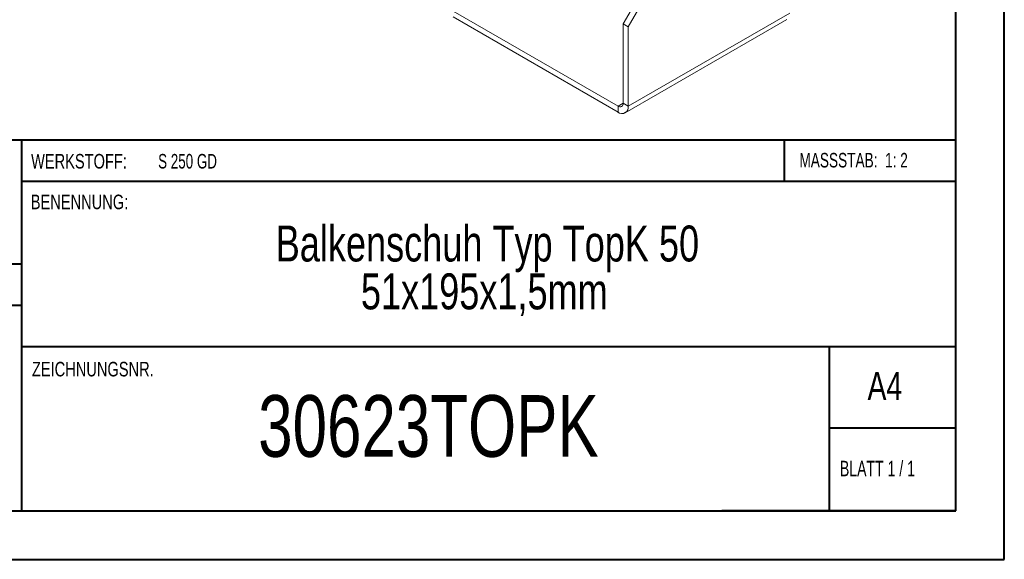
# Model space of a CAD drawing. Header units: millimetres. Extents: x 0 to 210, y 0 to 297.
# Tile 2 of 6: x 109 to 210, y 0 to 56. Entities that reach past the tile are written whole.
import ezdxf

# ---------------------------------------------------------------- set-up
doc = ezdxf.new("R2010")
doc.units = ezdxf.units.MM
doc.styles.add('SLDTEXTSTYLE0', font='TXT', dxfattribs={"width": 0.75})
doc.styles.add('SLDTEXTSTYLE1', font='TXT', dxfattribs={"width": 0.681818})
doc.styles.add('SLDTEXTSTYLE2', font='TXT', dxfattribs={"width": 0.7})
doc.styles.add('SLDTEXTSTYLE3', font='TXT', dxfattribs={"width": 0.6875})

# ---------------------------------------------------------------- blocks, each defined once
blk = doc.blocks.new('SW_NOTE_1')
at = {"color": 0, "linetype": 'Continuous', "lineweight": 0, "char_height": 3.7042, "attachment_point": 2, "style": 'SLDTEXTSTYLE0'}
for s, insert in [('Balkenschuh Typ TopK 50', (29.46, 4.77)), ('51x195x1,5mm', (29.14, -0.16))]:
    blk.add_mtext(s, dxfattribs=dict(at, insert=insert))

msp = doc.modelspace()

# ---------------------------------------------------------------- linework, layer by layer
at = {"color": 7, "linetype": 'Continuous', "lineweight": 40}
for p, q in [((210.08, 0.21), (210.08, 297.21)), ((205.08, 5.21), (205.08, 292.21)), ((205.08, 43.37), (10.11, 43.37)), ((108.91, 43.37), (108.91, 5.12)), ((187.47, 39.12), (187.47, 43.37)), ((205.08, 39.12), (108.91, 39.12)), ((108.91, 30.62), (10.11, 30.62)), ((108.91, 26.37), (10.11, 26.37)), ((108.91, 22.12), (205.08, 22.12)), ((192.08, 5.21), (192.08, 22.21)), ((205.08, 13.71), (192.08, 13.71)), ((10.08, 5.21), (205.08, 5.21)), ((205.08, 5.21), (180.99, 5.21)), ((0.08, 0.21), (210.08, 0.21))]:
    msp.add_line(p, q, dxfattribs=at)
at = {"color": 7, "linetype": 'Continuous', "lineweight": 15}
for p, q in [((170.85, 55.35), (174.74, 62.09)), ((171.38, 55.05), (175.27, 61.78)), ((170.32, 46.88), (153.35, 56.68)), ((170.32, 46.27), (153.35, 56.07)), ((171.07, 46.19), (187.69, 55.79)), ((171.38, 46.88), (188, 56.47)), ((170.85, 55.35), (171.38, 55.05)), ((170.85, 47.19), (170.85, 55.35)), ((171.38, 46.88), (171.38, 55.05)), ((170.85, 47.19), (170.32, 46.88)), ((170.32, 46.88), (170.32, 46.27)), ((170.85, 47.19), (171.38, 46.88))]:
    msp.add_line(p, q, dxfattribs=at)
for centre, radius in [((170.53, 47.14), 0.328), ((170.73, 46.78), 0.655)]:
    msp.add_arc(centre, radius, 230.7967, 9.214, dxfattribs=at)

# ---------------------------------------------------------------- block references
at = {"color": 7, "linetype": 'Continuous', "lineweight": 0}
msp.add_blockref('SW_NOTE_1', (127.42, 29.82), dxfattribs=at)

# ---------------------------------------------------------------- texts
for s, insert, char_height, attachment_point, style in [('WERKSTOFF:', (109.91, 41.96), 1.5, 1, 'SLDTEXTSTYLE0'), ('S 250 GD', (122.99, 41.96), 1.5, 1, 'SLDTEXTSTYLE3'), ('MASSSTAB:  1: 2', (188.99, 42.07), 1.5, 1, 'SLDTEXTSTYLE2'), ('BENENNUNG:', (109.88, 37.77), 1.5, 1, 'SLDTEXTSTYLE0'), ('ZEICHNUNGSNR.', (110, 20.55), 1.5, 1, 'SLDTEXTSTYLE0'), ('A4', (196, 19.52), 2.91, 1, 'SLDTEXTSTYLE0'), ('30623TOPK', (150.81, 17.12), 6.35, 2, 'SLDTEXTSTYLE0'), ('BLATT 1 / 1', (193.16, 10.36), 1.5875, 1, 'SLDTEXTSTYLE1')]:
    msp.add_mtext(s, dxfattribs=dict(at, insert=insert, char_height=char_height, attachment_point=attachment_point, style=style))

doc.saveas('drawing.dxf')
